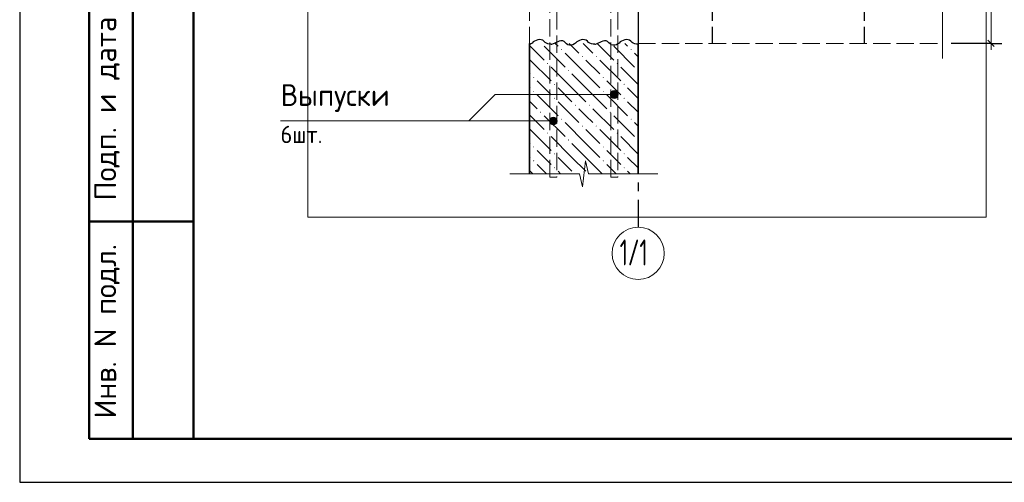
# Model space of a CAD drawing. Header units: millimetres. Extents: x 0 to 42000, y 0 to 29700.
# Tile 1 of 12: x 0 to 11320, y 0 to 5324. Entities that reach past the tile are written whole.
import ezdxf

# ---------------------------------------------------------------- set-up
doc = ezdxf.new("R2010")
doc.units = ezdxf.units.MM
doc.linetypes.add('______2', pattern=[270, 200, -70])
doc.linetypes.add('______5', pattern=[1100, 800, -100, 100, -100])
for name, color, linetype, lineweight in [('Standard', 7, 'Continuous', 25), ('Выпуски арматуры Г-обр.', 52, 'Continuous', 25), ('ЖБ Перекрытие верхний уровень', 7, 'Continuous', 18), ('ЖБ Стена верхний уровень', 7, '______2', 13), ('Оси', 7, '______5', 13), ('Позиционная метка диаметр_ шаг', 7, 'Continuous', 13), ('Позиционная метка линия выноска', 7, 'Continuous', 13), ('Примечания', 7, 'Continuous', 13), ('Размерная линия_ общее', 7, 'Continuous', 13)]:
    doc.layers.add(name, color=color, linetype=linetype, lineweight=lineweight)
doc.styles.add('ISOCPEUR', font='txt')

msp = doc.modelspace()

# ---------------------------------------------------------------- hatches: boundary and pattern name
at = {"layer": 'ЖБ Стена верхний уровень', "linetype": 'Continuous', "lineweight": 18, "transparency": 33554687}
for points in [[(6223, 4979), (6230, 4986), (6236, 4979), (6230, 4973)], [(7023, 4979), (7030, 4986), (7036, 4979), (7030, 4973)], [(6463, 4899), (6470, 4906), (6476, 4899), (6470, 4893)], [(6623, 4899), (6630, 4906), (6636, 4899), (6630, 4893)], [(6063, 4819), (6070, 4826), (6076, 4819), (6070, 4813)], [(6863, 4819), (6870, 4826), (6876, 4819), (6870, 4813)], [(5903, 4659), (5910, 4666), (5916, 4659), (5910, 4653)], [(6303, 4739), (6310, 4746), (6316, 4739), (6310, 4733)], [(6703, 4659), (6710, 4666), (6716, 4659), (6710, 4653)], [(7103, 4739), (7110, 4746), (7111, 4744), (7111, 4734), (7110, 4733)], [(6143, 4579), (6150, 4586), (6156, 4579), (6150, 4573)], [(6943, 4579), (6950, 4586), (6956, 4579), (6950, 4573)], [(5903, 4499), (5910, 4506), (5916, 4499), (5910, 4493)], [(6143, 4419), (6150, 4426), (6156, 4419), (6150, 4413)], [(6703, 4499), (6710, 4506), (6716, 4499), (6710, 4493)], [(6943, 4419), (6950, 4426), (6956, 4419), (6950, 4413)], [(6383, 4339), (6390, 4346), (6396, 4339), (6390, 4333)], [(6543, 4339), (6550, 4346), (6556, 4339), (6550, 4333)], [(5983, 4259), (5990, 4266), (5996, 4259), (5990, 4253)], [(6783, 4259), (6790, 4266), (6796, 4259), (6790, 4253)], [(6223, 4179), (6230, 4186), (6236, 4179), (6230, 4173)], [(6463, 4099), (6470, 4106), (6476, 4099), (6470, 4093)], [(6623, 4099), (6630, 4106), (6636, 4099), (6630, 4093)], [(7023, 4179), (7030, 4186), (7036, 4179), (7030, 4173)], [(6063, 4019), (6070, 4026), (6076, 4019), (6070, 4013)], [(6863, 4019), (6870, 4026), (6876, 4019), (6870, 4013)], [(5903, 3859), (5910, 3866), (5916, 3859), (5910, 3853)], [(6303, 3939), (6310, 3946), (6316, 3939), (6310, 3933)], [(6703, 3859), (6710, 3866), (6716, 3859), (6710, 3853)], [(7103, 3939), (7110, 3946), (7111, 3944), (7111, 3934), (7110, 3933)], [(6143, 3779), (6150, 3786), (6156, 3779), (6150, 3773)], [(6943, 3779), (6950, 3786), (6956, 3779), (6950, 3773)], [(5903, 3699), (5910, 3706), (5916, 3699), (5910, 3693)], [(6143, 3619), (6150, 3626), (6156, 3619), (6150, 3613)], [(6703, 3699), (6710, 3706), (6716, 3699), (6710, 3693)], [(6943, 3619), (6950, 3626), (6956, 3619), (6950, 3613)]]:
    msp.add_hatch(color=7, dxfattribs=at).paths.add_polyline_path(points, flags=16)
at = {"layer": 'Позиционная метка линия выноска', "linetype": 'Continuous', "lineweight": 13, "transparency": 33554687}
for points in [[(6798, 4441), (6798, 4486), (6791, 4463)], [(6814, 4424), (6814, 4502), (6798, 4486)], [(6814, 4424), (6798, 4486), (6798, 4441)], [(6836, 4418), (6836, 4508), (6814, 4502)], [(6836, 4418), (6814, 4502), (6814, 4424)], [(6859, 4424), (6859, 4502), (6836, 4508)], [(6859, 4424), (6836, 4508), (6836, 4418)], [(6875, 4441), (6875, 4486), (6859, 4502)], [(6875, 4441), (6859, 4502), (6859, 4424)], [(6875, 4486), (6875, 4441), (6881, 4463)], [(6114, 4119), (6114, 4196), (6098, 4180)], [(6136, 4113), (6136, 4203), (6114, 4196)], [(6136, 4113), (6114, 4196), (6114, 4119)], [(6159, 4119), (6159, 4196), (6136, 4203)], [(6159, 4119), (6136, 4203), (6136, 4113)], [(6175, 4135), (6175, 4180), (6159, 4196)], [(6175, 4135), (6159, 4196), (6159, 4119)], [(6098, 4135), (6098, 4180), (6091, 4158)], [(6114, 4119), (6098, 4180), (6098, 4135)], [(6175, 4180), (6175, 4135), (6181, 4158)]]:
    msp.add_hatch(color=7, dxfattribs=at).paths.add_polyline_path(points)

# ---------------------------------------------------------------- linework, layer by layer
at = {"layer": 'Standard', "color": 7, "linetype": 'Continuous', "lineweight": 25, "transparency": 33554687}
msp.add_line((2000, 29200), (2000, 1058), dxfattribs=at)
at = {"layer": 'Standard', "color": 7, "linetype": 'Continuous', "lineweight": 50, "transparency": 33554687}
for p, q in [((800, 500), (800, 9000)), ((800, 500), (800, 9000)), ((1300, 500), (1300, 9000)), ((800, 3000), (2000, 3000)), ((2000, 500), (800, 500))]:
    msp.add_line(p, q, dxfattribs=at)
at = {"layer": 'Standard', "color": 7, "linetype": 'Continuous', "lineweight": 25, "transparency": 33554687}
msp.add_lwpolyline([(0, 0), (42000, 0), (42000, 29700), (0, 29700), (0, 0)], close=True, dxfattribs=at)
at = {"layer": 'Standard', "color": 7, "linetype": 'Continuous', "lineweight": 50, "transparency": 33554687}
msp.add_lwpolyline([(2000, 29200), (41500, 29200), (41500, 500), (2000, 500), (2000, 29200)], close=True, dxfattribs=at)
at = {"layer": 'Standard', "color": 7, "linetype": 'Continuous', "lineweight": 13, "transparency": 33554687}
msp.add_lwpolyline([(23000, 29200), (2000, 29200), (2000, 500), (23000, 500), (23000, 29200)], dxfattribs=at)
at = {"layer": 'Standard', "color": 254, "linetype": 'Continuous', "lineweight": 13, "true_color": 0xc4c4ff, "transparency": 33554687}
msp.add_lwpolyline([(3311, 3051), (11111, 3051), (11111, 28664), (3311, 28664), (3311, 3051)], dxfattribs=at)
at = {"layer": 'Выпуски арматуры Г-обр.', "color": 7, "linetype": '______2', "lineweight": 13, "transparency": 33554687}
for points in [[(6096, 3511), (6096, 12701), (6176, 12701), (6176, 3511), (6096, 3511)], [(6096, 3511), (6096, 12701), (6176, 12701), (6176, 3511), (6096, 3511)], [(6096, 3511), (6096, 12701), (6176, 12701), (6176, 3511), (6096, 3511)], [(6096, 3511), (6096, 12701), (6176, 12701), (6176, 3511), (6096, 3511)], [(6796, 3511), (6796, 12701), (6876, 12701), (6876, 3511), (6796, 3511)], [(6796, 3511), (6796, 12701), (6876, 12701), (6876, 3511), (6796, 3511)], [(6796, 3511), (6796, 12701), (6876, 12701), (6876, 3511), (6796, 3511)], [(6796, 3511), (6796, 12701), (6876, 12701), (6876, 3511), (6796, 3511)]]:
    msp.add_lwpolyline(points, dxfattribs=at)
at = {"layer": 'ЖБ Перекрытие верхний уровень', "color": 7, "linetype": '______2', "lineweight": 18, "transparency": 33554687}
for p, q in [((5861, 6051), (5861, 5051)), ((7111, 5051), (10611, 5051))]:
    msp.add_line(p, q, dxfattribs=at)
at = {"layer": 'ЖБ Стена верхний уровень', "color": 7, "linetype": 'Continuous', "lineweight": 35, "transparency": 33554687}
for p, q in [((5861, 5051), (5861, 3551)), ((7111, 3551), (7111, 5051))]:
    msp.add_line(p, q, dxfattribs=at)
at = {"layer": 'ЖБ Стена верхний уровень', "color": 9, "linetype": 'Continuous', "lineweight": 18, "true_color": 0xc7c7c7, "transparency": 33554687}
for p, q in [((5861, 5028), (6030, 4859)), ((6030, 5019), (6270, 4779)), ((6158, 5051), (6190, 5019)), ((6318, 5051), (6430, 4939)), ((6510, 5019), (6478, 5051)), ((6590, 4939), (6510, 5019)), ((6638, 5051), (6830, 4859)), ((6830, 5019), (7070, 4779)), ((6958, 5051), (6990, 5019)), ((6510, 4699), (6270, 4939)), ((7111, 4898), (7070, 4939)), ((5870, 4859), (6110, 4619)), ((6350, 4539), (6110, 4779)), ((6510, 4859), (6670, 4699)), ((6670, 4859), (6910, 4619)), ((7111, 4578), (6910, 4779)), ((5861, 4708), (5870, 4699)), ((6350, 4699), (6510, 4539)), ((6510, 4699), (6670, 4539)), ((5861, 4548), (5870, 4539)), ((6030, 4539), (5950, 4619)), ((6110, 4459), (6030, 4539)), ((6190, 4539), (6350, 4379)), ((6350, 4539), (6510, 4379)), ((6510, 4539), (6750, 4299)), ((6830, 4539), (6750, 4619)), ((6910, 4459), (6830, 4539)), ((6990, 4539), (7111, 4418)), ((5950, 4459), (6190, 4219)), ((6750, 4459), (6990, 4219)), ((5861, 4388), (5950, 4299)), ((6190, 4379), (6430, 4139)), ((6990, 4379), (7111, 4258)), ((5861, 4228), (6030, 4059)), ((6030, 4219), (6270, 3979)), ((6510, 4219), (6430, 4299)), ((6590, 4139), (6510, 4219)), ((6590, 4299), (6830, 4059)), ((6830, 4219), (7070, 3979)), ((6510, 3899), (6270, 4139)), ((7111, 4098), (7070, 4139)), ((5870, 4059), (6110, 3819)), ((6350, 3739), (6110, 3979)), ((6510, 4059), (6670, 3899)), ((6670, 4059), (6910, 3819)), ((7111, 3778), (6910, 3979)), ((5861, 3908), (5870, 3899)), ((6350, 3899), (6510, 3739)), ((6510, 3899), (6670, 3739)), ((5861, 3748), (5870, 3739)), ((6030, 3739), (5950, 3819)), ((6110, 3659), (6030, 3739)), ((6190, 3739), (6350, 3579)), ((6350, 3739), (6510, 3579)), ((6510, 3739), (6698, 3551)), ((6830, 3739), (6750, 3819)), ((6910, 3659), (6830, 3739)), ((6990, 3739), (7111, 3618)), ((5950, 3659), (6058, 3551)), ((6750, 3659), (6858, 3551)), ((5861, 3588), (5898, 3551)), ((6190, 3579), (6218, 3551)), ((6990, 3579), (7018, 3551))]:
    msp.add_line(p, q, dxfattribs=at)
at = {"layer": 'Оси', "color": 8, "linetype": '______5', "lineweight": -3, "transparency": 33554687}
msp.add_line((7111, 6551), (7111, 2935), dxfattribs=at)
at = {"layer": 'Оси', "color": 7, "linetype": 'Continuous', "lineweight": 13, "transparency": 33554687}
msp.add_circle((7111, 2635), 300, dxfattribs=at)
at = {"layer": 'Позиционная метка линия выноска', "color": 7, "linetype": 'Continuous', "lineweight": 13, "transparency": 33554687}
for p, q in [((6791, 4463), (6791, 4463)), ((6836, 4508), (6836, 4508)), ((6836, 4418), (6836, 4418)), ((6881, 4463), (6881, 4463)), ((6136, 4203), (6136, 4203)), ((6091, 4158), (6091, 4158)), ((6136, 4113), (6136, 4113)), ((6181, 4158), (6181, 4158))]:
    msp.add_line(p, q, dxfattribs=at)
for points in [[(6836, 4463), (5468, 4463), (5162, 4158)], [(6136, 4158), (5421, 4158), (3000, 4158)]]:
    msp.add_lwpolyline(points, dxfattribs=at)
for centre in [(6836, 4463), (6136, 4158)]:
    msp.add_circle(centre, 45, dxfattribs=at)
at = {"layer": 'Примечания', "color": 253, "linetype": '______2', "lineweight": -3, "true_color": 0xababab, "transparency": 33554687}
for p, q in [((7961, 6051), (7961, 5051)), ((9711, 6051), (9711, 5051))]:
    msp.add_line(p, q, dxfattribs=at)
at = {"layer": 'Примечания', "color": 7, "linetype": 'Continuous', "lineweight": 13, "transparency": 33554687}
for p, q in [((10611, 5511), (10611, 4876)), ((10611, 4876), (10611, 4876)), ((6470, 3401), (6504, 3701)), ((6504, 3701), (6538, 3551)), ((5637, 3551), (6436, 3551)), ((6436, 3551), (6470, 3401)), ((6538, 3551), (7337, 3551)), ((7337, 3551), (7337, 3551))]:
    msp.add_line(p, q, dxfattribs=at)
at = {"layer": 'Примечания', "color": 7, "linetype": 'Continuous', "lineweight": 25, "transparency": 33554687}
for points in [[(6111, 5042), (6093, 5042), (6073, 5045), (6055, 5052), (6040, 5063), (6028, 5076), (6013, 5087), (5995, 5093), (5975, 5097), (5956, 5093), (5938, 5086), (5920, 5078), (5905, 5067), (5891, 5055), (5877, 5044), (5861, 5035)], [(6611, 5042), (6593, 5042), (6573, 5045), (6555, 5052), (6540, 5063), (6528, 5076), (6513, 5087), (6495, 5093), (6475, 5097), (6456, 5093), (6438, 5086), (6420, 5078), (6405, 5067), (6391, 5055), (6377, 5044), (6360, 5035), (6341, 5030), (6321, 5031), (6302, 5036), (6287, 5047), (6274, 5059), (6260, 5071), (6243, 5079), (6223, 5081), (6204, 5076), (6186, 5069), (6169, 5060), (6152, 5052), (6135, 5044), (6115, 5040), (6111, 5040)], [(7111, 5042), (7093, 5042), (7073, 5045), (7055, 5052), (7040, 5063), (7028, 5076), (7013, 5087), (6995, 5093), (6975, 5097), (6956, 5093), (6938, 5086), (6920, 5078), (6905, 5067), (6891, 5055), (6877, 5044), (6860, 5035), (6841, 5030), (6821, 5031), (6802, 5036), (6787, 5047), (6774, 5059), (6760, 5071), (6743, 5079), (6723, 5081), (6704, 5076), (6686, 5069), (6669, 5060), (6652, 5052), (6635, 5044), (6615, 5040), (6611, 5040)]]:
    msp.add_lwpolyline(points, dxfattribs=at)
at = {"layer": 'Размерная линия_ общее', "color": 7, "linetype": 'Continuous', "lineweight": 13, "transparency": 33554687}
for p, q in [((11168, 6051), (11168, 5051)), ((11168, 5051), (11168, 4976))]:
    msp.add_line(p, q, dxfattribs=at)
at = {"layer": 'Размерная линия_ общее', "color": 253, "linetype": 'Continuous', "lineweight": -3, "true_color": 0xa0a0a0, "transparency": 33554687}
for q in [(10711, 5051), (11043, 5051), (11293, 5051)]:
    msp.add_line((11168, 5051), q, dxfattribs=at)
at = {"layer": 'Размерная линия_ общее', "color": 7, "linetype": 'Continuous', "lineweight": 25, "transparency": 33554687}
msp.add_line((11130, 5089), (11205, 5014), dxfattribs=at)

# ---------------------------------------------------------------- texts
at = {"layer": 'Standard', "color": 7, "linetype": 'Continuous', "lineweight": 50, "transparency": 33554687, "char_height": 250, "attachment_point": 7, "rotation": 90, "style": 'ISOCPEUR'}
for s, insert, width in [('\\A1;{\\fISOCPEUR|i0|b0;\\H250.000000;\\W1.000000;\\C7;Подп. и дата}\\P', (1149, 3242), 2197.06), ('\\A1;{\\fISOCPEUR|i0|b0;\\H250.000000;\\W1.000000;\\C7;Инв. N подл.}\\P', (1149, 734), 2021.79)]:
    msp.add_mtext(s, dxfattribs=dict(at, insert=insert, width=width))
at = {"layer": 'Оси', "color": 7, "linetype": 'Continuous', "lineweight": 25, "transparency": 33554687, "insert": (6899, 2495), "char_height": 300, "width": 517.23, "attachment_point": 7, "style": 'ISOCPEUR'}
msp.add_mtext('\\W0.62;1/1', dxfattribs=at)
at = {"layer": 'Позиционная метка диаметр_ шаг', "color": 7, "linetype": 'Continuous', "lineweight": 25, "transparency": 33554687, "attachment_point": 7, "style": 'ISOCPEUR'}
for s, insert, char_height, width in [('\\W0.96;Выпуски', (3000, 4263), 250, 1369.43), ('\\W0.93;6шт.', (3000, 3903), 200, 653.03)]:
    msp.add_mtext(s, dxfattribs=dict(at, insert=insert, char_height=char_height, width=width))

doc.saveas('drawing.dxf')
